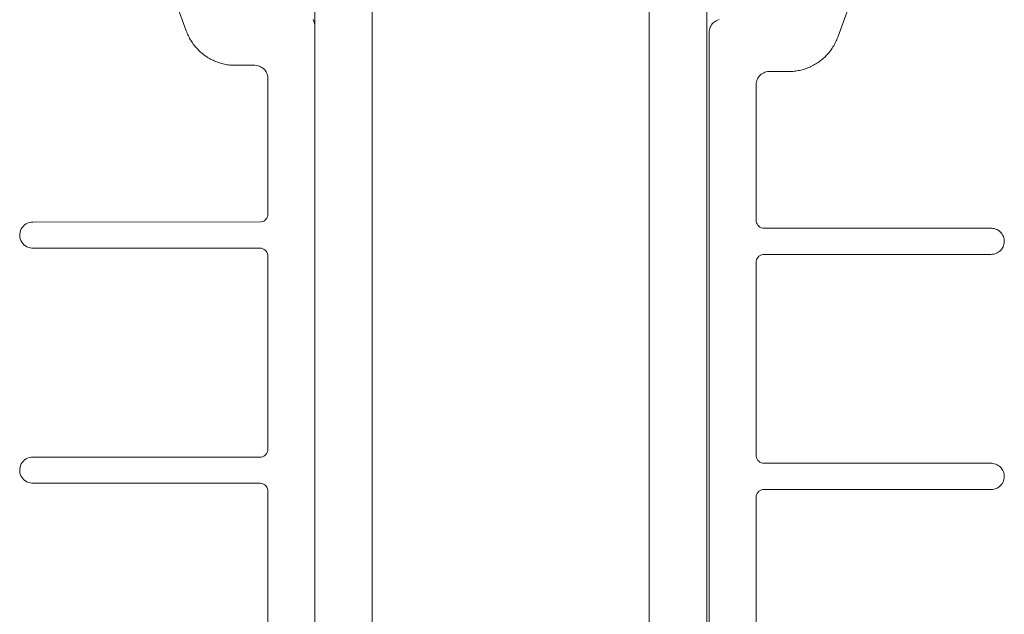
# Paper-space layout 'AD-02 DETAL MONTAŻU DRZWI' of a CAD drawing. Header units: millimetres. Extents: x 0 to 594, y 0 to 550.
# Tile 43 of 99: x 193.98 to 201.52, y 215.86 to 220.41. Entities that reach past the tile are written whole.
import ezdxf
from ezdxf.xclip import XClip

# ---------------------------------------------------------------- set-up
doc = ezdxf.new("R2010")
doc.units = ezdxf.units.MM
doc.header["$MEASUREMENT"] = 0
doc.header["$XCLIPFRAME"] = 0
doc.layers.add('A_stolarka_Nr_pióra__1', color=7, linetype='Continuous', lineweight=20)

# ---------------------------------------------------------------- blocks, each defined once
blk = doc.blocks.new('Rysunek_2_2', base_point=(-46914.5838, -27095.2))
at = {"layer": 'A_stolarka_Nr_pióra__1', "color": 7, "linetype": 'Continuous', "lineweight": 20, "ltscale": 0.2, "flags": 128}
for points in [[(196.6835, 212.0359), (196.2427, 212.0359), (196.2427, 223.6366), (196.6835, 223.6366)], [(196.6835, 212.0359), (196.2427, 212.0359), (196.2427, 223.6366), (196.6835, 223.6366)], [(198.8031, 223.6564), (199.2439, 223.6564), (199.2439, 212.0558), (198.8031, 212.0558)], [(198.8031, 223.6564), (199.2439, 223.6564), (199.2439, 212.0558), (198.8031, 212.0558)]]:
    blk.add_lwpolyline(points, close=True, dxfattribs=at)
for points in [[(194.9462, 221.1831), (195.2594, 220.3222), (195.2631, 220.3125), (195.267, 220.3028), (195.2712, 220.2933), (195.2756, 220.2839), (195.2803, 220.2746), (195.2852, 220.2655), (195.2904, 220.2564), (195.2957, 220.2475), (195.3014, 220.2388), (195.3072, 220.2302), (195.3132, 220.2217), (195.3196, 220.2134), (195.326, 220.2053), (195.3327, 220.1974), (195.3396, 220.1896), (195.3467, 220.182), (195.354, 220.1746), (195.3616, 220.1674), (195.3692, 220.1603), (195.3771, 220.1535), (195.3851, 220.1469), (195.3933, 220.1405), (195.4016, 220.1343), (195.4101, 220.1284), (195.4188, 220.1226), (195.4277, 220.1171), (195.4366, 220.1118), (195.4456, 220.1068), (195.4549, 220.102), (195.4642, 220.0974), (195.4737, 220.0931), (195.4832, 220.089), (195.4929, 220.0852), (195.5027, 220.0816), (195.5125, 220.0783), (195.5225, 220.0752), (195.5325, 220.0724), (195.5426, 220.0699), (195.5527, 220.0676), (195.5629, 220.0656), (195.5732, 220.0638), (195.5834, 220.0624), (195.5938, 220.0611), (195.6041, 220.0602), (195.6145, 220.0595), (195.6249, 220.0591), (195.6353, 220.059), (195.7838, 220.059), (195.7939, 220.0585), (195.8071, 220.0563), (195.8198, 220.0523), (195.8289, 220.0482), (195.8376, 220.0433), (195.8458, 220.0375), (195.8557, 220.0285), (195.8623, 220.021), (195.8699, 220.01), (195.8745, 220.0011), (195.8783, 219.9918), (195.8811, 219.9822), (195.8829, 219.9723), (195.8838, 219.9623), (195.8838, 218.919), (195.883, 218.909), (195.8805, 218.8993), (195.8755, 218.8884), (195.8697, 218.8803), (195.8611, 218.8719), (195.8527, 218.8664), (195.8435, 218.8623), (195.8319, 218.8595), (194.0838, 218.859), (194.0705, 218.8581), (194.0575, 218.8554), (194.0449, 218.8511), (194.0328, 218.845), (194.0219, 218.8375), (194.0119, 218.8285), (194.0033, 218.8183), (193.9961, 218.807), (193.9906, 218.7949), (193.9866, 218.7822), (193.9843, 218.769), (193.9839, 218.7556), (193.9853, 218.7424), (193.9883, 218.7294), (193.9931, 218.7169), (193.9995, 218.7052), (194.0075, 218.6944), (194.0167, 218.6848), (194.0273, 218.6765), (194.0387, 218.6697), (194.051, 218.6645), (194.0639, 218.661), (194.0772, 218.6592), (195.8239, 218.659), (195.8358, 218.6578), (195.8454, 218.655), (195.8561, 218.6496), (195.8641, 218.6435), (195.8709, 218.6362), (195.8765, 218.6278), (195.8812, 218.6168), (195.8833, 218.607), (195.8838, 217.119), (195.883, 217.109), (195.8805, 217.0993), (195.8755, 217.0884), (195.8697, 217.0803), (195.8611, 217.0719), (195.8527, 217.0664), (195.8435, 217.0623), (195.8319, 217.0595), (194.0838, 217.059), (194.0705, 217.0581), (194.0575, 217.0554), (194.0449, 217.0511), (194.0328, 217.045), (194.0219, 217.0375), (194.0119, 217.0285), (194.0033, 217.0183), (193.9961, 217.007), (193.9906, 216.9949), (193.9866, 216.9822), (193.9843, 216.969), (193.9839, 216.9556), (193.9853, 216.9424), (193.9883, 216.9294), (193.9931, 216.9169), (193.9995, 216.9052), (194.0075, 216.8944), (194.0167, 216.8848), (194.0273, 216.8765), (194.0387, 216.8697), (194.051, 216.8645), (194.0639, 216.861), (194.0772, 216.8592), (195.8239, 216.859), (195.8358, 216.8578), (195.8454, 216.855), (195.8561, 216.8496), (195.8641, 216.8435), (195.8709, 216.8362), (195.8765, 216.8278), (195.8812, 216.8168), (195.8833, 216.807), (195.8838, 215.759)], [(196.2436, 215.3523), (196.2439, 220.359), (196.2434, 220.369), (196.2418, 220.3789), (196.2394, 220.3886), (196.2359, 220.398), (196.2299, 220.41)], [(194.9462, 221.1831), (195.2594, 220.3222), (195.2631, 220.3125), (195.267, 220.3028), (195.2712, 220.2933), (195.2756, 220.2839), (195.2803, 220.2746), (195.2852, 220.2655), (195.2904, 220.2564), (195.2957, 220.2475), (195.3014, 220.2388), (195.3072, 220.2302), (195.3132, 220.2217), (195.3196, 220.2134), (195.326, 220.2053), (195.3327, 220.1974), (195.3396, 220.1896), (195.3467, 220.182), (195.354, 220.1746), (195.3616, 220.1674), (195.3692, 220.1603), (195.3771, 220.1535), (195.3851, 220.1469), (195.3933, 220.1405), (195.4016, 220.1343), (195.4101, 220.1284), (195.4188, 220.1226), (195.4277, 220.1171), (195.4366, 220.1118), (195.4456, 220.1068), (195.4549, 220.102), (195.4642, 220.0974), (195.4737, 220.0931), (195.4832, 220.089), (195.4929, 220.0852), (195.5027, 220.0816), (195.5125, 220.0783), (195.5225, 220.0752), (195.5325, 220.0724), (195.5426, 220.0699), (195.5527, 220.0676), (195.5629, 220.0656), (195.5732, 220.0638), (195.5834, 220.0624), (195.5938, 220.0611), (195.6041, 220.0602), (195.6145, 220.0595), (195.6249, 220.0591), (195.6353, 220.059), (195.7838, 220.059), (195.7939, 220.0585), (195.8071, 220.0563), (195.8198, 220.0523), (195.8289, 220.0482), (195.8376, 220.0433), (195.8458, 220.0375), (195.8557, 220.0285), (195.8623, 220.021), (195.8699, 220.01), (195.8745, 220.0011), (195.8783, 219.9918), (195.8811, 219.9822), (195.8829, 219.9723), (195.8838, 219.9623), (195.8838, 218.919), (195.883, 218.909), (195.8805, 218.8993), (195.8755, 218.8884), (195.8697, 218.8803), (195.8611, 218.8719), (195.8527, 218.8664), (195.8435, 218.8623), (195.8319, 218.8595), (194.0838, 218.859), (194.0705, 218.8581), (194.0575, 218.8554), (194.0449, 218.8511), (194.0328, 218.845), (194.0219, 218.8375), (194.0119, 218.8285), (194.0033, 218.8183), (193.9961, 218.807), (193.9906, 218.7949), (193.9866, 218.7822), (193.9843, 218.769), (193.9839, 218.7556), (193.9853, 218.7424), (193.9883, 218.7294), (193.9931, 218.7169), (193.9995, 218.7052), (194.0075, 218.6944), (194.0167, 218.6848), (194.0273, 218.6765), (194.0387, 218.6697), (194.051, 218.6645), (194.0639, 218.661), (194.0772, 218.6592), (195.8239, 218.659), (195.8358, 218.6578), (195.8454, 218.655), (195.8561, 218.6496), (195.8641, 218.6435), (195.8709, 218.6362), (195.8765, 218.6278), (195.8812, 218.6168), (195.8833, 218.607), (195.8838, 217.119), (195.883, 217.109), (195.8805, 217.0993), (195.8755, 217.0884), (195.8697, 217.0803), (195.8611, 217.0719), (195.8527, 217.0664), (195.8435, 217.0623), (195.8319, 217.0595), (194.0838, 217.059), (194.0705, 217.0581), (194.0575, 217.0554), (194.0449, 217.0511), (194.0328, 217.045), (194.0219, 217.0375), (194.0119, 217.0285), (194.0033, 217.0183), (193.9961, 217.007), (193.9906, 216.9949), (193.9866, 216.9822), (193.9843, 216.969), (193.9839, 216.9556), (193.9853, 216.9424), (193.9883, 216.9294), (193.9931, 216.9169), (193.9995, 216.9052), (194.0075, 216.8944), (194.0167, 216.8848), (194.0273, 216.8765), (194.0387, 216.8697), (194.051, 216.8645), (194.0639, 216.861), (194.0772, 216.8592), (195.8239, 216.859), (195.8358, 216.8578), (195.8454, 216.855), (195.8561, 216.8496), (195.8641, 216.8435), (195.8709, 216.8362), (195.8765, 216.8278), (195.8812, 216.8168), (195.8833, 216.807), (195.8838, 215.759)], [(196.2436, 215.3523), (196.2439, 220.359), (196.2434, 220.369), (196.2418, 220.3789), (196.2394, 220.3886), (196.2359, 220.398), (196.2299, 220.41)], [(199.3395, 220.4089), (199.3268, 220.4049), (199.3176, 220.4009), (199.3089, 220.3959), (199.3007, 220.3901), (199.2932, 220.3835), (199.2864, 220.3762), (199.2803, 220.3682), (199.275, 220.3597), (199.2707, 220.3507), (199.2672, 220.3412), (199.2647, 220.3315), (199.2632, 220.3216), (199.2627, 220.3116), (199.2627, 215.3116)], [(199.6227, 215.7116), (199.6227, 216.7516), (199.6236, 216.7616), (199.626, 216.7713), (199.6301, 216.7804), (199.6369, 216.7903), (199.644, 216.7974), (199.6522, 216.8032), (199.663, 216.8083), (199.6748, 216.8111), (201.4227, 216.8116), (201.4328, 216.8121), (201.4459, 216.8143), (201.4586, 216.8183), (201.4678, 216.8224), (201.4765, 216.8273), (201.4847, 216.8331), (201.4946, 216.8421), (201.5012, 216.8496), (201.5087, 216.8606), (201.5134, 216.8695), (201.5172, 216.8788), (201.52, 216.8884), (201.5218, 216.8983), (201.5227, 216.9083), (201.5225, 216.9183), (201.5213, 216.9282), (201.5192, 216.938), (201.5161, 216.9476), (201.512, 216.9567), (201.507, 216.9654), (201.4991, 216.9762), (201.4922, 216.9835), (201.4847, 216.9901), (201.4765, 216.9959), (201.4678, 217.0009), (201.4586, 217.0049), (201.4459, 217.0089), (201.4361, 217.0107), (201.426, 217.0116), (199.6828, 217.0116), (199.6727, 217.0124), (199.6612, 217.0156), (199.6504, 217.021), (199.6424, 217.0271), (199.6356, 217.0344), (199.6292, 217.0445), (199.6254, 217.0538), (199.6233, 217.0636), (199.6227, 218.5516), (199.6236, 218.5616), (199.626, 218.5713), (199.6301, 218.5804), (199.6369, 218.5903), (199.644, 218.5974), (199.6522, 218.6032), (199.663, 218.6083), (199.6748, 218.6111), (201.4227, 218.6116), (201.4328, 218.6121), (201.4459, 218.6143), (201.4586, 218.6183), (201.4678, 218.6224), (201.4765, 218.6273), (201.4847, 218.6331), (201.4946, 218.6421), (201.5012, 218.6496), (201.5087, 218.6606), (201.5134, 218.6695), (201.5172, 218.6788), (201.52, 218.6884), (201.5218, 218.6983), (201.5227, 218.7083), (201.5225, 218.7183), (201.5213, 218.7282), (201.5192, 218.738), (201.5161, 218.7476), (201.512, 218.7567), (201.507, 218.7654), (201.4991, 218.7762), (201.4922, 218.7835), (201.4847, 218.7901), (201.4765, 218.7959), (201.4678, 218.8009), (201.4586, 218.8049), (201.4459, 218.8089), (201.4361, 218.8107), (201.426, 218.8116), (199.6828, 218.8116), (199.6727, 218.8124), (199.6612, 218.8156), (199.6504, 218.821), (199.6424, 218.8271), (199.6356, 218.8344), (199.6292, 218.8445), (199.6254, 218.8538), (199.6233, 218.8636), (199.6227, 219.9116), (199.6232, 219.9216), (199.6248, 219.9315), (199.6272, 219.9412), (199.6306, 219.9507), (199.635, 219.9597), (199.6403, 219.9682), (199.6463, 219.9762), (199.6532, 219.9835), (199.6608, 219.9901), (199.6717, 219.9976), (199.6806, 220.0023), (199.6899, 220.0061), (199.6996, 220.0089), (199.7094, 220.0107), (199.7227, 220.0116), (199.8712, 220.0116), (199.8817, 220.0117), (199.892, 220.0122), (199.9025, 220.0128), (199.9128, 220.0138), (199.9231, 220.015), (199.9334, 220.0165), (199.9437, 220.0182), (199.9539, 220.0202), (199.964, 220.0225), (199.9741, 220.0251), (199.9841, 220.0278), (199.9941, 220.0309), (200.0039, 220.0342), (200.0136, 220.0378), (200.0233, 220.0416), (200.0329, 220.0457), (200.0423, 220.05), (200.0517, 220.0546), (200.0609, 220.0594), (200.07, 220.0645), (200.079, 220.0697), (200.0877, 220.0753), (200.0964, 220.081), (200.1049, 220.087), (200.1133, 220.0931), (200.1215, 220.0995), (200.1295, 220.1062), (200.1374, 220.113), (200.1451, 220.12), (200.1526, 220.1272), (200.1598, 220.1346), (200.1669, 220.1422), (200.1739, 220.15), (200.1805, 220.1579), (200.1871, 220.166), (200.1933, 220.1743), (200.1994, 220.1828), (200.2052, 220.1914), (200.2108, 220.2002), (200.2162, 220.209), (200.2213, 220.2181), (200.2262, 220.2272), (200.2309, 220.2365), (200.2354, 220.2459), (200.2395, 220.2555), (200.2435, 220.2651), (200.2471, 220.2748), (200.5588, 221.1311)], [(199.3395, 220.4089), (199.3268, 220.4049), (199.3176, 220.4009), (199.3089, 220.3959), (199.3007, 220.3901), (199.2932, 220.3835), (199.2864, 220.3762), (199.2803, 220.3682), (199.275, 220.3597), (199.2707, 220.3507), (199.2672, 220.3412), (199.2647, 220.3315), (199.2632, 220.3216), (199.2627, 220.3116), (199.2627, 215.3116)], [(199.6227, 215.7116), (199.6227, 216.7516), (199.6236, 216.7616), (199.626, 216.7713), (199.6301, 216.7804), (199.6369, 216.7903), (199.644, 216.7974), (199.6522, 216.8032), (199.663, 216.8083), (199.6748, 216.8111), (201.4227, 216.8116), (201.4328, 216.8121), (201.4459, 216.8143), (201.4586, 216.8183), (201.4678, 216.8224), (201.4765, 216.8273), (201.4847, 216.8331), (201.4946, 216.8421), (201.5012, 216.8496), (201.5087, 216.8606), (201.5134, 216.8695), (201.5172, 216.8788), (201.52, 216.8884), (201.5218, 216.8983), (201.5227, 216.9083), (201.5225, 216.9183), (201.5213, 216.9282), (201.5192, 216.938), (201.5161, 216.9476), (201.512, 216.9567), (201.507, 216.9654), (201.4991, 216.9762), (201.4922, 216.9835), (201.4847, 216.9901), (201.4765, 216.9959), (201.4678, 217.0009), (201.4586, 217.0049), (201.4459, 217.0089), (201.4361, 217.0107), (201.426, 217.0116), (199.6828, 217.0116), (199.6727, 217.0124), (199.6612, 217.0156), (199.6504, 217.021), (199.6424, 217.0271), (199.6356, 217.0344), (199.6292, 217.0445), (199.6254, 217.0538), (199.6233, 217.0636), (199.6227, 218.5516), (199.6236, 218.5616), (199.626, 218.5713), (199.6301, 218.5804), (199.6369, 218.5903), (199.644, 218.5974), (199.6522, 218.6032), (199.663, 218.6083), (199.6748, 218.6111), (201.4227, 218.6116), (201.4328, 218.6121), (201.4459, 218.6143), (201.4586, 218.6183), (201.4678, 218.6224), (201.4765, 218.6273), (201.4847, 218.6331), (201.4946, 218.6421), (201.5012, 218.6496), (201.5087, 218.6606), (201.5134, 218.6695), (201.5172, 218.6788), (201.52, 218.6884), (201.5218, 218.6983), (201.5227, 218.7083), (201.5225, 218.7183), (201.5213, 218.7282), (201.5192, 218.738), (201.5161, 218.7476), (201.512, 218.7567), (201.507, 218.7654), (201.4991, 218.7762), (201.4922, 218.7835), (201.4847, 218.7901), (201.4765, 218.7959), (201.4678, 218.8009), (201.4586, 218.8049), (201.4459, 218.8089), (201.4361, 218.8107), (201.426, 218.8116), (199.6828, 218.8116), (199.6727, 218.8124), (199.6612, 218.8156), (199.6504, 218.821), (199.6424, 218.8271), (199.6356, 218.8344), (199.6292, 218.8445), (199.6254, 218.8538), (199.6233, 218.8636), (199.6227, 219.9116), (199.6232, 219.9216), (199.6248, 219.9315), (199.6272, 219.9412), (199.6306, 219.9507), (199.635, 219.9597), (199.6403, 219.9682), (199.6463, 219.9762), (199.6532, 219.9835), (199.6608, 219.9901), (199.6717, 219.9976), (199.6806, 220.0023), (199.6899, 220.0061), (199.6996, 220.0089), (199.7094, 220.0107), (199.7227, 220.0116), (199.8712, 220.0116), (199.8817, 220.0117), (199.892, 220.0122), (199.9025, 220.0128), (199.9128, 220.0138), (199.9231, 220.015), (199.9334, 220.0165), (199.9437, 220.0182), (199.9539, 220.0202), (199.964, 220.0225), (199.9741, 220.0251), (199.9841, 220.0278), (199.9941, 220.0309), (200.0039, 220.0342), (200.0136, 220.0378), (200.0233, 220.0416), (200.0329, 220.0457), (200.0423, 220.05), (200.0517, 220.0546), (200.0609, 220.0594), (200.07, 220.0645), (200.079, 220.0697), (200.0877, 220.0753), (200.0964, 220.081), (200.1049, 220.087), (200.1133, 220.0931), (200.1215, 220.0995), (200.1295, 220.1062), (200.1374, 220.113), (200.1451, 220.12), (200.1526, 220.1272), (200.1598, 220.1346), (200.1669, 220.1422), (200.1739, 220.15), (200.1805, 220.1579), (200.1871, 220.166), (200.1933, 220.1743), (200.1994, 220.1828), (200.2052, 220.1914), (200.2108, 220.2002), (200.2162, 220.209), (200.2213, 220.2181), (200.2262, 220.2272), (200.2309, 220.2365), (200.2354, 220.2459), (200.2395, 220.2555), (200.2435, 220.2651), (200.2471, 220.2748), (200.5588, 221.1311)]]:
    blk.add_lwpolyline(points, dxfattribs=at)

psp = doc.layouts.new('AD-02 DETAL MONTAŻU DRZWI')

# ---------------------------------------------------------------- block references
at = {"color": 37, "linetype": 'Continuous', "lineweight": 5, "true_color": 0x656532}
ref = psp.add_blockref('Rysunek_2_2', (-46914.5838, -27095.2), dxfattribs=at)
XClip(ref).set_block_clipping_path([(33.2101829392, 4.9001792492), (292.97782874, 254.0652997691)])

doc.saveas('drawing.dxf')
